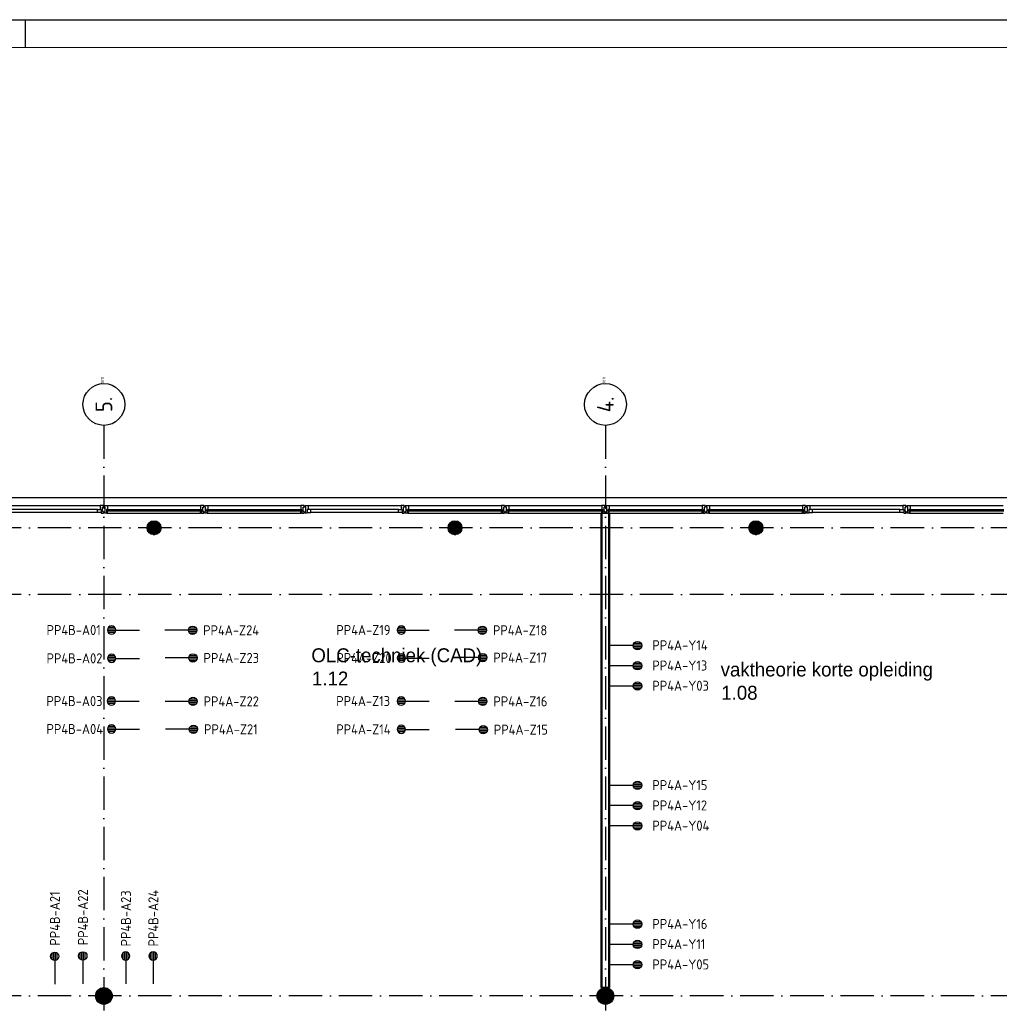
# Model space of a CAD drawing. Header units: millimetres. Extents: x 84333 to 240712, y -2244 to 84291.
# Tile 71 of 74: x 204107 to 221685, y 66626 to 84291. Entities that reach past the tile are written whole.
import ezdxf
from ezdxf.enums import TextEntityAlignment as Align

# ---------------------------------------------------------------- set-up
doc = ezdxf.new("R2010")
doc.units = ezdxf.units.MM
doc.header["$LTSCALE"] = 100
doc.linetypes.add('DASHDOT', pattern=[9, 6, -1.5, 0, -1.5])
doc.layers.get('0').update_dxf_attribs({"linetype": 'CONTINUOUS'})
for name, color, linetype in [('AFDELING', 4, 'CONTINUOUS'), ('AL$7----_STRAMIEN', 1, 'DASHDOT'), ('AL21----_BUITENWAND', 4, 'CONTINUOUS'), ('AL22----_BINNENWAND', 7, 'CONTINUOUS'), ('AL28----_KONSTRUKTIE', 3, 'CONTINUOUS'), ('AL31----_BUITENKOZ', 7, 'CONTINUOUS'), ('ALN-----_BLOCKNAAM', 2, 'CONTINUOUS'), ('ALXAA---_GEWBETON', 12, 'CONTINUOUS'), ('ALXOU---_GLAS', 7, 'CONTINUOUS'), ('BOUW', 8, 'CONTINUOUS'), ('EB6441--_ATTRIB', 2, 'CONTINUOUS'), ('EL6441--_DATACOM', 3, 'CONTINUOUS'), ('LIJN025', 10, 'CONTINUOUS'), ('LIJN050', 90, 'CONTINUOUS'), ('TEKST25', 10, 'CONTINUOUS'), ('TEKST35', 50, 'CONTINUOUS'), ('TEKST50', 90, 'CONTINUOUS')]:
    doc.layers.add(name, color=color, linetype=linetype)
doc.styles.add('1_8', font='ISO', dxfattribs={"height": 1.8})
doc.styles.add('BURO-025', font='BUROFONT.shx', dxfattribs={"height": 250})
doc.styles.add('ISO', font='ISO.SHX')
doc.styles.add('ROMAND', font='romand')
doc.styles.get("Standard").update_dxf_attribs({"font": 'iso.shx'})
doc.styles.add('TECHNIC', font='technic_.ttf')

# ---------------------------------------------------------------- blocks, each defined once
blk = doc.blocks.new('A0-GE')
at = {"layer": 'LIJN025'}
blk.add_line((1135, 836), (1135, 841), dxfattribs=at)
blk.add_lwpolyline([(1500, 841), (1500, 0), (0, 0), (0, 841)], close=True, dxfattribs=at)
at = {"layer": 'LIJN050', "const_width": 0.2}
blk.add_lwpolyline([(1495, 836), (25, 836), (25, 5), (1495, 5)], close=True, dxfattribs=at)
at = {"layer": 'TEKST25', "style": 'ROMAND', "width": 2.899115}
blk.add_attdef('STATUS', text='', height=2.5, dxfattribs=at).set_placement((1454, 71.5), (1493, 71.5), align=Align.FIT)
at = {"layer": 'TEKST25', "style": 'ISO'}
for tag, p in [('E', (1455.25, 66)), ('NAAM-E', (1466.75, 66)), ('DATUM-E', (1485, 66)), ('D', (1455.25, 61)), ('NAAM-D', (1466.75, 61)), ('DATUM-D', (1485, 61)), ('C', (1455.25, 56)), ('NAAM-C', (1466.75, 56)), ('DATUM-C', (1485, 56)), ('B', (1455.25, 51)), ('NAAM-B', (1466.75, 51)), ('DATUM-B', (1485, 51)), ('A', (1455.25, 46)), ('NAAM-A', (1466.75, 46)), ('DATUM-A', (1485, 46))]:
    blk.add_attdef(tag, text='', height=2.5, dxfattribs=at).set_placement(p, align=Align.CENTER)
for tag, p in [('DATUM', (1332.75, 36.25)), ('SCHAAL', (1368, 36.25)), ('GETEKEND', (1398.25, 36.25)), ('GECONTOL.', (1433, 36.25)), ('FORMAAT', (1463.25, 28.25))]:
    blk.add_attdef(tag, p, '', height=2.5, dxfattribs=at)
at = {"layer": 'TEKST35', "style": 'ISO'}
for tag, p in [('PROJECT', (1334.5, 72.5)), ('PLAATS', (1334.5, 63.5)), ('INSTALLATIE-REGEL1', (1334.5, 52.5)), ('INSTALLATIE-REGEL2', (1334.5, 43.5))]:
    blk.add_attdef(tag, p, '', height=4, dxfattribs=at)
blk.add_attdef('PROJ.NR.', text='', height=4, dxfattribs=at).set_placement((1481, 23), align=Align.CENTER)
at = {"layer": 'TEKST50', "style": 'ISO'}
blk.add_attdef('FILE-NAAM', text='', height=5, dxfattribs=at).set_placement((1473.5, 7.5), align=Align.CENTER)
blk = doc.blocks.new('ES4X2')
for p, q in [((-0.45, 1.4), (-0.45, 2.6)), ((-0.15, 1.27), (-0.15, 2.73)), ((0.15, 1.27), (0.15, 2.73)), ((0.45, 1.4), (0.45, 2.6)), ((0, 1.25), (0, -3))]:
    blk.add_line(p, q)
blk.add_circle((0, 2), 0.75)
at = {"style": '1_8', "flags": 8}
for tag, p in [('NUMMER', (1.25, 3.5)), ('CODE', (-1.25, 3.5))]:
    blk.add_attdef(tag, text='', height=1.8, rotation=90, dxfattribs=at).set_placement(p, align=Align.MIDDLE_LEFT)
blk.add_attdef('M_CODE', text='', height=1.8, dxfattribs=at).set_placement((0, 0), align=Align.MIDDLE_CENTER)
blk = doc.blocks.new('1011')
at = {"layer": 'AL$7----_STRAMIEN', "color": 7, "linetype": 'Continuous'}
blk.add_circle((-750, 0), 750, dxfattribs=at)
at = {"layer": 'AL$7----_STRAMIEN', "color": 3, "linetype": 'Continuous'}
blk.add_attdef('STR-NAAM', text='', height=600, rotation=360, dxfattribs=at).set_placement((-750, 0), align=Align.MIDDLE)
at = {"layer": 'ALN-----_BLOCKNAAM', "linetype": 'Continuous'}
blk.add_text('1011', height=100, dxfattribs=at).set_placement((0, 0))
blk = doc.blocks.new('A$C13e6995e')
at = {"layer": 'AL$7----_STRAMIEN', "color": 1}
for points in [[(121285, 79257), (121285, 42766)], [(130285, 79257), (130285, 63243)], [(152204, 77420), (110274, 77420)], [(152204, 76220), (110274, 76220)], [(152204, 69020), (110185, 69020)]]:
    blk.add_lwpolyline(points, dxfattribs=at)
at = {"layer": 'AL21----_BUITENWAND', "color": 8}
blk.add_line((113545, 77960), (147025, 77960), dxfattribs=at)
at = {"layer": 'AL22----_BINNENWAND', "color": 8}
for p, q in [((130210, 69170), (130210, 77680)), ((130210, 77680), (130360, 77680)), ((130360, 77680), (130360, 69170)), ((130360, 69170), (130210, 69170))]:
    blk.add_line(p, q, dxfattribs=at)
at = {"layer": 'AL22----_BINNENWAND', "color": 8, "linetype": 'Continuous'}
for p, q in [((130225, 69170), (130225, 77680)), ((130345, 69170), (130345, 77680))]:
    blk.add_line(p, q, dxfattribs=at)
at = {"layer": 'AL28----_KONSTRUKTIE', "color": 8}
for centre, radius in [((122185, 77420), 125), ((127585, 77420), 125), ((132985, 77420), 125), ((121285, 69020), 150), ((130285, 69020), 150)]:
    blk.add_circle(centre, radius, dxfattribs=at)
at = {"layer": 'AL31----_BUITENKOZ', "color": 8}
for p, q in [((119550, 77819), (121220, 77819)), ((121170, 77747), (119600, 77747)), ((121350, 77819), (123020, 77819)), ((123150, 77819), (124820, 77819)), ((124950, 77819), (126620, 77819)), ((126570, 77747), (125000, 77747)), ((126750, 77819), (128420, 77819)), ((128550, 77819), (130220, 77819)), ((130350, 77819), (132020, 77819)), ((132150, 77819), (133820, 77819)), ((133950, 77819), (135620, 77819)), ((135570, 77747), (134000, 77747)), ((135750, 77819), (137420, 77819)), ((121170, 77693), (119600, 77693)), ((121350, 77680), (123020, 77680)), ((123150, 77680), (124820, 77680)), ((126570, 77693), (125000, 77693)), ((126750, 77680), (128420, 77680)), ((128550, 77680), (130220, 77680)), ((130350, 77680), (132020, 77680)), ((132150, 77680), (133820, 77680)), ((135570, 77693), (134000, 77693)), ((135750, 77680), (137420, 77680))]:
    blk.add_line(p, q, dxfattribs=at)
at = {"layer": 'AL31----_BUITENKOZ', "color": 8, "linetype": 'Continuous'}
for p, q in [((121170, 77693), (121170, 77747)), ((121170, 77747), (121237, 77747)), ((121257, 77819), (121220, 77819)), ((121220, 77819), (121220, 77812)), ((121220, 77812), (121220, 77808)), ((121220, 77808), (121220, 77800)), ((121220, 77800), (121220, 77747)), ((121220, 77747), (121237, 77747)), ((121237, 77747), (121237, 77680)), ((121237, 77747), (121237, 77693)), ((121276, 77819), (121257, 77819)), ((121262, 77710), (121262, 77790)), ((121262, 77790), (121276, 77790)), ((121276, 77813), (121276, 77819)), ((121276, 77799), (121276, 77813)), ((121276, 77790), (121276, 77799)), ((121276, 77799), (121276, 77799)), ((121294, 77813), (121294, 77819)), ((121294, 77819), (121313, 77819)), ((121294, 77800), (121294, 77813)), ((121294, 77790), (121294, 77800)), ((121294, 77800), (121294, 77800)), ((121308, 77790), (121294, 77790)), ((121308, 77710), (121308, 77790)), ((121313, 77819), (121350, 77819)), ((121350, 77747), (121333, 77747)), ((121333, 77747), (121333, 77680)), ((121350, 77819), (121350, 77812)), ((121350, 77812), (121350, 77808)), ((121350, 77808), (121350, 77800)), ((121350, 77800), (121350, 77747)), ((123057, 77819), (123020, 77819)), ((123020, 77819), (123020, 77812)), ((123020, 77812), (123020, 77808)), ((123020, 77808), (123020, 77800)), ((123020, 77800), (123020, 77747)), ((123020, 77747), (123037, 77747)), ((123037, 77747), (123037, 77680)), ((123076, 77819), (123057, 77819)), ((123062, 77710), (123062, 77790)), ((123062, 77790), (123076, 77790)), ((123076, 77813), (123076, 77819)), ((123076, 77799), (123076, 77813)), ((123076, 77790), (123076, 77799)), ((123076, 77799), (123076, 77799)), ((123094, 77813), (123094, 77819)), ((123094, 77819), (123113, 77819)), ((123094, 77800), (123094, 77813)), ((123094, 77790), (123094, 77800)), ((123094, 77800), (123094, 77800)), ((123108, 77790), (123094, 77790)), ((123108, 77710), (123108, 77790)), ((123113, 77819), (123150, 77819)), ((123150, 77747), (123133, 77747)), ((123133, 77747), (123133, 77680)), ((123150, 77819), (123150, 77812)), ((123150, 77812), (123150, 77808)), ((123150, 77808), (123150, 77800)), ((123150, 77800), (123150, 77747)), ((124857, 77819), (124820, 77819)), ((124820, 77819), (124820, 77812)), ((124820, 77812), (124820, 77808)), ((124820, 77808), (124820, 77800)), ((124820, 77800), (124820, 77747)), ((124820, 77747), (124837, 77747)), ((124837, 77747), (124837, 77680)), ((124876, 77819), (124857, 77819)), ((124862, 77710), (124862, 77790)), ((124862, 77790), (124876, 77790)), ((124876, 77813), (124876, 77819)), ((124876, 77799), (124876, 77813)), ((124876, 77790), (124876, 77799)), ((124876, 77799), (124876, 77799)), ((124894, 77813), (124894, 77819)), ((124894, 77819), (124913, 77819)), ((124894, 77800), (124894, 77813)), ((124894, 77790), (124894, 77800)), ((124894, 77800), (124894, 77800)), ((124908, 77790), (124894, 77790)), ((124908, 77710), (124908, 77790)), ((124913, 77819), (124950, 77819)), ((124950, 77747), (124933, 77747)), ((124933, 77747), (124933, 77680)), ((124933, 77747), (124933, 77693)), ((125000, 77747), (124933, 77747)), ((124950, 77819), (124950, 77812)), ((124950, 77812), (124950, 77808)), ((124950, 77808), (124950, 77800)), ((124950, 77800), (124950, 77747)), ((125000, 77693), (125000, 77747)), ((126570, 77693), (126570, 77747)), ((126570, 77747), (126637, 77747)), ((126657, 77819), (126620, 77819)), ((126620, 77819), (126620, 77812)), ((126620, 77812), (126620, 77808)), ((126620, 77808), (126620, 77800)), ((126620, 77800), (126620, 77747)), ((126620, 77747), (126637, 77747)), ((126637, 77747), (126637, 77680)), ((126637, 77747), (126637, 77693)), ((126676, 77819), (126657, 77819)), ((126662, 77710), (126662, 77790)), ((126662, 77790), (126676, 77790)), ((126676, 77813), (126676, 77819)), ((126676, 77799), (126676, 77813)), ((126676, 77790), (126676, 77799)), ((126676, 77799), (126676, 77799)), ((126694, 77813), (126694, 77819)), ((126694, 77819), (126713, 77819)), ((126694, 77800), (126694, 77813)), ((126694, 77790), (126694, 77800)), ((126694, 77800), (126694, 77800)), ((126708, 77790), (126694, 77790)), ((126708, 77710), (126708, 77790)), ((126713, 77819), (126750, 77819)), ((126750, 77747), (126733, 77747)), ((126733, 77747), (126733, 77680)), ((126750, 77819), (126750, 77812)), ((126750, 77812), (126750, 77808)), ((126750, 77808), (126750, 77800)), ((126750, 77800), (126750, 77747)), ((128457, 77819), (128420, 77819)), ((128420, 77819), (128420, 77812)), ((128420, 77812), (128420, 77808)), ((128420, 77808), (128420, 77800)), ((128420, 77800), (128420, 77747)), ((128420, 77747), (128437, 77747)), ((128437, 77747), (128437, 77680)), ((128476, 77819), (128457, 77819)), ((128462, 77710), (128462, 77790)), ((128462, 77790), (128476, 77790)), ((128476, 77813), (128476, 77819)), ((128476, 77799), (128476, 77813)), ((128476, 77790), (128476, 77799)), ((128476, 77799), (128476, 77799)), ((128494, 77813), (128494, 77819)), ((128494, 77819), (128513, 77819)), ((128494, 77800), (128494, 77813)), ((128494, 77790), (128494, 77800)), ((128494, 77800), (128494, 77800)), ((128508, 77790), (128494, 77790)), ((128508, 77710), (128508, 77790)), ((128513, 77819), (128550, 77819)), ((128550, 77747), (128533, 77747)), ((128533, 77747), (128533, 77680)), ((128550, 77819), (128550, 77812)), ((128550, 77812), (128550, 77808)), ((128550, 77808), (128550, 77800)), ((128550, 77800), (128550, 77747)), ((130257, 77819), (130220, 77819)), ((130220, 77819), (130220, 77812)), ((130220, 77812), (130220, 77808)), ((130220, 77808), (130220, 77800)), ((130220, 77800), (130220, 77747)), ((130220, 77747), (130237, 77747)), ((130237, 77747), (130237, 77680)), ((130276, 77819), (130257, 77819)), ((130262, 77710), (130262, 77790)), ((130262, 77790), (130276, 77790)), ((130276, 77813), (130276, 77819)), ((130276, 77799), (130276, 77813)), ((130276, 77790), (130276, 77799)), ((130276, 77799), (130276, 77799)), ((130294, 77813), (130294, 77819)), ((130294, 77819), (130313, 77819)), ((130294, 77800), (130294, 77813)), ((130294, 77790), (130294, 77800)), ((130294, 77800), (130294, 77800)), ((130308, 77790), (130294, 77790)), ((130308, 77710), (130308, 77790)), ((130313, 77819), (130350, 77819)), ((130350, 77747), (130333, 77747)), ((130333, 77747), (130333, 77680)), ((130350, 77819), (130350, 77812)), ((130350, 77812), (130350, 77808)), ((130350, 77808), (130350, 77800)), ((130350, 77800), (130350, 77747)), ((132057, 77819), (132020, 77819)), ((132020, 77819), (132020, 77812)), ((132020, 77812), (132020, 77808)), ((132020, 77808), (132020, 77800)), ((132020, 77800), (132020, 77747)), ((132020, 77747), (132037, 77747)), ((132037, 77747), (132037, 77680)), ((132076, 77819), (132057, 77819)), ((132062, 77710), (132062, 77790)), ((132062, 77790), (132076, 77790)), ((132076, 77813), (132076, 77819)), ((132076, 77799), (132076, 77813)), ((132076, 77790), (132076, 77799)), ((132076, 77799), (132076, 77799)), ((132094, 77813), (132094, 77819)), ((132094, 77819), (132113, 77819)), ((132094, 77800), (132094, 77813)), ((132094, 77790), (132094, 77800)), ((132094, 77800), (132094, 77800)), ((132108, 77790), (132094, 77790)), ((132108, 77710), (132108, 77790)), ((132113, 77819), (132150, 77819)), ((132150, 77747), (132133, 77747)), ((132133, 77747), (132133, 77680)), ((132150, 77819), (132150, 77812)), ((132150, 77812), (132150, 77808)), ((132150, 77808), (132150, 77800)), ((132150, 77800), (132150, 77747)), ((133857, 77819), (133820, 77819)), ((133820, 77819), (133820, 77812)), ((133820, 77812), (133820, 77808)), ((133820, 77808), (133820, 77800)), ((133820, 77800), (133820, 77747)), ((133820, 77747), (133837, 77747)), ((133837, 77747), (133837, 77680)), ((133876, 77819), (133857, 77819)), ((133862, 77710), (133862, 77790)), ((133862, 77790), (133876, 77790)), ((133876, 77813), (133876, 77819)), ((133876, 77799), (133876, 77813)), ((133876, 77790), (133876, 77799)), ((133876, 77799), (133876, 77799)), ((133894, 77813), (133894, 77819)), ((133894, 77819), (133913, 77819)), ((133894, 77800), (133894, 77813)), ((133894, 77790), (133894, 77800)), ((133894, 77800), (133894, 77800)), ((133908, 77790), (133894, 77790)), ((133908, 77710), (133908, 77790)), ((133913, 77819), (133950, 77819)), ((133950, 77747), (133933, 77747)), ((133933, 77747), (133933, 77680)), ((133933, 77747), (133933, 77693)), ((134000, 77747), (133933, 77747)), ((133950, 77819), (133950, 77812)), ((133950, 77812), (133950, 77808)), ((133950, 77808), (133950, 77800)), ((133950, 77800), (133950, 77747)), ((134000, 77693), (134000, 77747)), ((135570, 77693), (135570, 77747)), ((135570, 77747), (135637, 77747)), ((135657, 77819), (135620, 77819)), ((135620, 77819), (135620, 77812)), ((135620, 77812), (135620, 77808)), ((135620, 77808), (135620, 77800)), ((135620, 77800), (135620, 77747)), ((135620, 77747), (135637, 77747)), ((135637, 77747), (135637, 77680)), ((135637, 77747), (135637, 77693)), ((135676, 77819), (135657, 77819)), ((135662, 77710), (135662, 77790)), ((135662, 77790), (135676, 77790)), ((135676, 77813), (135676, 77819)), ((135676, 77799), (135676, 77813)), ((135676, 77790), (135676, 77799)), ((135676, 77799), (135676, 77799)), ((135694, 77813), (135694, 77819)), ((135694, 77819), (135713, 77819)), ((135694, 77800), (135694, 77813)), ((135694, 77790), (135694, 77800)), ((135694, 77800), (135694, 77800)), ((135708, 77790), (135694, 77790)), ((135708, 77710), (135708, 77790)), ((135713, 77819), (135750, 77819)), ((135750, 77747), (135733, 77747)), ((135733, 77747), (135733, 77680)), ((135750, 77819), (135750, 77812)), ((135750, 77812), (135750, 77808)), ((135750, 77808), (135750, 77800)), ((135750, 77800), (135750, 77747)), ((121237, 77693), (121170, 77693)), ((121237, 77680), (121276, 77680)), ((121276, 77710), (121262, 77710)), ((121276, 77700), (121276, 77710)), ((121276, 77686), (121276, 77700)), ((121276, 77700), (121276, 77700)), ((121276, 77680), (121276, 77686)), ((121294, 77700), (121294, 77710)), ((121294, 77710), (121308, 77710)), ((121294, 77686), (121294, 77700)), ((121294, 77700), (121294, 77700)), ((121294, 77680), (121294, 77686)), ((121333, 77680), (121294, 77680)), ((121333, 77717), (121333, 77685)), ((121350, 77717), (121333, 77717)), ((121333, 77685), (121338, 77685)), ((121338, 77685), (121338, 77680)), ((121338, 77680), (121350, 77680)), ((121350, 77680), (121350, 77717)), ((123020, 77680), (123020, 77717)), ((123020, 77717), (123037, 77717)), ((123032, 77680), (123020, 77680)), ((123037, 77685), (123032, 77685)), ((123032, 77685), (123032, 77680)), ((123037, 77717), (123037, 77685)), ((123037, 77680), (123076, 77680)), ((123076, 77710), (123062, 77710)), ((123076, 77700), (123076, 77710)), ((123076, 77686), (123076, 77700)), ((123076, 77700), (123076, 77700)), ((123076, 77680), (123076, 77686)), ((123094, 77700), (123094, 77710)), ((123094, 77710), (123108, 77710)), ((123094, 77686), (123094, 77700)), ((123094, 77700), (123094, 77700)), ((123094, 77680), (123094, 77686)), ((123133, 77680), (123094, 77680)), ((123133, 77717), (123133, 77685)), ((123150, 77717), (123133, 77717)), ((123133, 77685), (123138, 77685)), ((123138, 77685), (123138, 77680)), ((123138, 77680), (123150, 77680)), ((123150, 77680), (123150, 77717)), ((124820, 77680), (124820, 77717)), ((124820, 77717), (124837, 77717)), ((124832, 77680), (124820, 77680)), ((124837, 77685), (124832, 77685)), ((124832, 77685), (124832, 77680)), ((124837, 77717), (124837, 77685)), ((124837, 77680), (124876, 77680)), ((124876, 77710), (124862, 77710)), ((124876, 77700), (124876, 77710)), ((124876, 77686), (124876, 77700)), ((124876, 77700), (124876, 77700)), ((124876, 77680), (124876, 77686)), ((124894, 77700), (124894, 77710)), ((124894, 77710), (124908, 77710)), ((124894, 77686), (124894, 77700)), ((124894, 77700), (124894, 77700)), ((124894, 77680), (124894, 77686)), ((124933, 77680), (124894, 77680)), ((124933, 77693), (125000, 77693)), ((126637, 77693), (126570, 77693)), ((126637, 77680), (126676, 77680)), ((126676, 77710), (126662, 77710)), ((126676, 77700), (126676, 77710)), ((126676, 77686), (126676, 77700)), ((126676, 77700), (126676, 77700)), ((126676, 77680), (126676, 77686)), ((126694, 77700), (126694, 77710)), ((126694, 77710), (126708, 77710)), ((126694, 77686), (126694, 77700)), ((126694, 77700), (126694, 77700)), ((126694, 77680), (126694, 77686)), ((126733, 77680), (126694, 77680)), ((126733, 77717), (126733, 77685)), ((126750, 77717), (126733, 77717)), ((126733, 77685), (126738, 77685)), ((126738, 77685), (126738, 77680)), ((126738, 77680), (126750, 77680)), ((126750, 77680), (126750, 77717)), ((128420, 77680), (128420, 77717)), ((128420, 77717), (128437, 77717)), ((128432, 77680), (128420, 77680)), ((128437, 77685), (128432, 77685)), ((128432, 77685), (128432, 77680)), ((128437, 77717), (128437, 77685)), ((128437, 77680), (128476, 77680)), ((128476, 77710), (128462, 77710)), ((128476, 77700), (128476, 77710)), ((128476, 77686), (128476, 77700)), ((128476, 77700), (128476, 77700)), ((128476, 77680), (128476, 77686)), ((128494, 77700), (128494, 77710)), ((128494, 77710), (128508, 77710)), ((128494, 77686), (128494, 77700)), ((128494, 77700), (128494, 77700)), ((128494, 77680), (128494, 77686)), ((128533, 77680), (128494, 77680)), ((128533, 77717), (128533, 77685)), ((128550, 77717), (128533, 77717)), ((128533, 77685), (128538, 77685)), ((128538, 77685), (128538, 77680)), ((128538, 77680), (128550, 77680)), ((128550, 77680), (128550, 77717)), ((130220, 77680), (130220, 77717)), ((130220, 77717), (130237, 77717)), ((130232, 77680), (130220, 77680)), ((130237, 77685), (130232, 77685)), ((130232, 77685), (130232, 77680)), ((130237, 77717), (130237, 77685)), ((130237, 77680), (130276, 77680)), ((130276, 77710), (130262, 77710)), ((130276, 77700), (130276, 77710)), ((130276, 77686), (130276, 77700)), ((130276, 77700), (130276, 77700)), ((130276, 77680), (130276, 77686)), ((130294, 77700), (130294, 77710)), ((130294, 77710), (130308, 77710)), ((130294, 77686), (130294, 77700)), ((130294, 77700), (130294, 77700)), ((130294, 77680), (130294, 77686)), ((130333, 77680), (130294, 77680)), ((130333, 77717), (130333, 77685)), ((130350, 77717), (130333, 77717)), ((130333, 77685), (130338, 77685)), ((130338, 77685), (130338, 77680)), ((130338, 77680), (130350, 77680)), ((130350, 77680), (130350, 77717)), ((132020, 77680), (132020, 77717)), ((132020, 77717), (132037, 77717)), ((132032, 77680), (132020, 77680)), ((132037, 77685), (132032, 77685)), ((132032, 77685), (132032, 77680)), ((132037, 77717), (132037, 77685)), ((132037, 77680), (132076, 77680)), ((132076, 77710), (132062, 77710)), ((132076, 77700), (132076, 77710)), ((132076, 77686), (132076, 77700)), ((132076, 77700), (132076, 77700)), ((132076, 77680), (132076, 77686)), ((132094, 77700), (132094, 77710)), ((132094, 77710), (132108, 77710)), ((132094, 77686), (132094, 77700)), ((132094, 77700), (132094, 77700)), ((132094, 77680), (132094, 77686)), ((132133, 77680), (132094, 77680)), ((132133, 77717), (132133, 77685)), ((132150, 77717), (132133, 77717)), ((132133, 77685), (132138, 77685)), ((132138, 77685), (132138, 77680)), ((132138, 77680), (132150, 77680)), ((132150, 77680), (132150, 77717)), ((133820, 77680), (133820, 77717)), ((133820, 77717), (133837, 77717)), ((133832, 77680), (133820, 77680)), ((133837, 77685), (133832, 77685)), ((133832, 77685), (133832, 77680)), ((133837, 77717), (133837, 77685)), ((133837, 77680), (133876, 77680)), ((133876, 77710), (133862, 77710)), ((133876, 77700), (133876, 77710)), ((133876, 77686), (133876, 77700)), ((133876, 77700), (133876, 77700)), ((133876, 77680), (133876, 77686)), ((133894, 77700), (133894, 77710)), ((133894, 77710), (133908, 77710)), ((133894, 77686), (133894, 77700)), ((133894, 77700), (133894, 77700)), ((133894, 77680), (133894, 77686)), ((133933, 77680), (133894, 77680)), ((133933, 77693), (134000, 77693)), ((135637, 77693), (135570, 77693)), ((135637, 77680), (135676, 77680)), ((135676, 77710), (135662, 77710)), ((135676, 77700), (135676, 77710)), ((135676, 77686), (135676, 77700)), ((135676, 77700), (135676, 77700)), ((135676, 77680), (135676, 77686)), ((135694, 77700), (135694, 77710)), ((135694, 77710), (135708, 77710)), ((135694, 77686), (135694, 77700)), ((135694, 77700), (135694, 77700)), ((135694, 77680), (135694, 77686)), ((135733, 77680), (135694, 77680)), ((135733, 77717), (135733, 77685)), ((135750, 77717), (135733, 77717)), ((135733, 77685), (135738, 77685)), ((135738, 77685), (135738, 77680)), ((135738, 77680), (135750, 77680)), ((135750, 77680), (135750, 77717))]:
    blk.add_line(p, q, dxfattribs=at)
at = {"layer": 'ALXAA---_GEWBETON', "color": 8}
for p, q in [((122060, 77416), (122310, 77416)), ((122061, 77436), (122309, 77436)), ((122062, 77396), (122308, 77396)), ((122065, 77456), (122305, 77456)), ((122068, 77376), (122302, 77376)), ((122073, 77476), (122297, 77476)), ((122085, 77496), (122284, 77496)), ((122105, 77516), (122265, 77516)), ((122138, 77536), (122232, 77536)), ((127460, 77416), (127710, 77416)), ((127461, 77436), (127709, 77436)), ((127462, 77396), (127708, 77396)), ((127465, 77456), (127705, 77456)), ((127468, 77376), (127702, 77376)), ((127473, 77476), (127697, 77476)), ((127485, 77496), (127684, 77496)), ((127505, 77516), (127665, 77516)), ((127538, 77536), (127632, 77536)), ((132860, 77416), (133110, 77416)), ((132861, 77436), (133109, 77436)), ((132862, 77396), (133108, 77396)), ((132865, 77456), (133105, 77456)), ((132868, 77376), (133102, 77376)), ((132873, 77476), (133097, 77476)), ((132885, 77496), (133084, 77496)), ((132905, 77516), (133065, 77516)), ((132938, 77536), (133032, 77536)), ((122078, 77356), (122292, 77356)), ((122093, 77336), (122277, 77336)), ((122116, 77316), (122254, 77316)), ((122172, 77296), (122198, 77296)), ((127478, 77356), (127692, 77356)), ((127493, 77336), (127677, 77336)), ((127516, 77316), (127654, 77316)), ((127572, 77296), (127598, 77296)), ((132878, 77356), (133092, 77356)), ((132893, 77336), (133077, 77336)), ((132916, 77316), (133054, 77316)), ((132972, 77296), (132998, 77296)), ((121145, 68966), (121145, 69074)), ((121165, 68930), (121165, 69110)), ((121185, 68908), (121185, 69132)), ((121205, 68893), (121205, 69147)), ((121225, 68883), (121225, 69158)), ((121245, 68875), (121245, 69165)), ((121265, 68871), (121265, 69169)), ((121285, 68870), (121285, 69170)), ((121305, 68871), (121305, 69169)), ((121325, 68875), (121325, 69165)), ((121345, 68883), (121345, 69158)), ((121365, 68893), (121365, 69147)), ((121385, 68908), (121385, 69132)), ((121405, 68930), (121405, 69110)), ((121425, 68966), (121425, 69074)), ((130145, 68966), (130145, 69074)), ((130165, 68930), (130165, 69110)), ((130185, 68908), (130185, 69132)), ((130205, 68893), (130205, 69147)), ((130225, 68883), (130225, 69158)), ((130245, 68875), (130245, 69165)), ((130265, 68871), (130265, 69169)), ((130285, 68870), (130285, 69170)), ((130305, 68871), (130305, 69169)), ((130325, 68875), (130325, 69165)), ((130345, 68883), (130345, 69158)), ((130365, 68893), (130365, 69147)), ((130385, 68908), (130385, 69132)), ((130405, 68930), (130405, 69110)), ((130425, 68966), (130425, 69074))]:
    blk.add_line(p, q, dxfattribs=at)
at = {"layer": 'ALXOU---_GLAS', "color": 8}
for p, q in [((121335, 77719), (121335, 77745)), ((121335, 77745), (123035, 77745)), ((123035, 77745), (123035, 77719)), ((123135, 77719), (123135, 77745)), ((123135, 77745), (124835, 77745)), ((124835, 77745), (124835, 77719)), ((126735, 77719), (126735, 77745)), ((126735, 77745), (128435, 77745)), ((128435, 77745), (128435, 77719)), ((128535, 77719), (128535, 77745)), ((128535, 77745), (130235, 77745)), ((130235, 77745), (130235, 77719)), ((130335, 77719), (130335, 77745)), ((130335, 77745), (132035, 77745)), ((132035, 77745), (132035, 77719)), ((132135, 77719), (132135, 77745)), ((132135, 77745), (133835, 77745)), ((133835, 77745), (133835, 77719)), ((135735, 77719), (135735, 77745)), ((135735, 77745), (137435, 77745)), ((123035, 77719), (121335, 77719)), ((124835, 77719), (123135, 77719)), ((128435, 77719), (126735, 77719)), ((130235, 77719), (128535, 77719)), ((132035, 77719), (130335, 77719)), ((133835, 77719), (132135, 77719)), ((137435, 77719), (135735, 77719))]:
    blk.add_line(p, q, dxfattribs=at)
at = {"layer": 'AL$7----_STRAMIEN', "xscale": 0.5, "yscale": 0.5, "zscale": 0.5, "rotation": 90.00000000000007}
for p, values in [((121285, 80007), {'STR-NAAM': '5.'}), ((130285, 80007), {'STR-NAAM': '4.'})]:
    blk.add_blockref('1011', p, dxfattribs=at).add_auto_attribs(values)
at = {"layer": 'AFDELING', "color": 8, "style": 'TECHNIC'}
for p in [(92219, 54468), (58038, 41625), (88108, 41444)]:
    blk.add_attdef('VIDE', text='', height=500, dxfattribs=at).set_placement(p, align=Align.CENTER)
blk.add_attdef('VIDE', text='', height=500, rotation=90, dxfattribs=at).set_placement((75129, 25766), align=Align.CENTER)
at = {"layer": 'BOUW', "style": 'BURO-025'}
for s, p in [('OLC-techniek (CAD)', (125008, 75007)), ('vaktheorie korte opleiding', (132352, 74752)), ('1.12', (125020, 74590)), ('1.08', (132364, 74335))]:
    blk.add_text(s, height=250, dxfattribs=at).set_placement(p)

msp = doc.modelspace()

# ---------------------------------------------------------------- block references
at = {"xscale": 100, "yscale": 100, "zscale": 100}
msp.add_blockref('A0-GE', (90712, 191), dxfattribs=at)
at = {"layer": 'EL6441--_DATACOM'}
msp.add_blockref('A$C13e6995e', (84333, -2244), dxfattribs=at)
ref = msp.add_blockref('ES4X2', (205956, 73340), dxfattribs=dict(at, xscale=-100, yscale=100, zscale=100, rotation=90.00020738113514))
ref.add_attrib('CODE', 'PP4B-A01', dxfattribs={"layer": 'EB6441--_ATTRIB', "color": 1, "height": 180, "rotation": 0.0002, "style": '1_8', "flags": 8}).set_placement((204589, 73340), align=Align.MIDDLE_LEFT)
ref = msp.add_blockref('ES4X2', (207009, 73337), dxfattribs=dict(at, xscale=100, yscale=100, zscale=100, rotation=270.0002073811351))
ref.add_attrib('CODE', 'PP4A-Z24', dxfattribs={"layer": 'EB6441--_ATTRIB', "color": 1, "height": 180, "rotation": 0.0002, "style": '1_8', "flags": 8}).set_placement((207399, 73337), align=Align.MIDDLE_LEFT)
ref = msp.add_blockref('ES4X2', (211156, 73340), dxfattribs=dict(at, xscale=-100, yscale=100, zscale=100, rotation=90.00020738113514))
ref.add_attrib('CODE', 'PP4A-Z19', dxfattribs={"layer": 'EB6441--_ATTRIB', "color": 1, "height": 180, "rotation": 0.0002, "style": '1_8', "flags": 8}).set_placement((209789, 73340), align=Align.MIDDLE_LEFT)
ref = msp.add_blockref('ES4X2', (212209, 73337), dxfattribs=dict(at, xscale=100, yscale=100, zscale=100, rotation=270.0002073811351))
ref.add_attrib('CODE', 'PP4A-Z18', dxfattribs={"layer": 'EB6441--_ATTRIB', "color": 1, "height": 180, "rotation": 0.0002, "style": '1_8', "flags": 8}).set_placement((212599, 73337), align=Align.MIDDLE_LEFT)
ref = msp.add_blockref('ES4X2', (214993, 73063), dxfattribs=dict(at, xscale=100, yscale=100, zscale=100, rotation=270))
ref.add_attrib('CODE', 'PP4A-Y14', dxfattribs={"layer": 'EB6441--_ATTRIB', "color": 1, "height": 180, "rotation": 0.0002, "style": '1_8', "flags": 8}).set_placement((215460, 73068), align=Align.MIDDLE_LEFT)
ref = msp.add_blockref('ES4X2', (205957, 72833), dxfattribs=dict(at, xscale=-100, yscale=100, zscale=100, rotation=90.00020738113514))
ref.add_attrib('CODE', 'PP4B-A02', dxfattribs={"layer": 'EB6441--_ATTRIB', "color": 1, "height": 180, "rotation": 0.0002, "style": '1_8', "flags": 8}).set_placement((204589, 72833), align=Align.MIDDLE_LEFT)
ref = msp.add_blockref('ES4X2', (207016, 72840), dxfattribs=dict(at, xscale=100, yscale=100, zscale=100, rotation=270.0002073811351))
ref.add_attrib('CODE', 'PP4A-Z23', dxfattribs={"layer": 'EB6441--_ATTRIB', "color": 1, "height": 180, "rotation": 0.0002, "style": '1_8', "flags": 8}).set_placement((207406, 72840), align=Align.MIDDLE_LEFT)
ref = msp.add_blockref('ES4X2', (211157, 72839), dxfattribs=dict(at, xscale=-100, yscale=100, zscale=100, rotation=90.00020738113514))
ref.add_attrib('CODE', 'PP4A-Z20', dxfattribs={"layer": 'EB6441--_ATTRIB', "color": 1, "height": 180, "rotation": 0.0002, "style": '1_8', "flags": 8}).set_placement((209789, 72839), align=Align.MIDDLE_LEFT)
ref = msp.add_blockref('ES4X2', (212216, 72846), dxfattribs=dict(at, xscale=100, yscale=100, zscale=100, rotation=270.0002073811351))
ref.add_attrib('CODE', 'PP4A-Z17', dxfattribs={"layer": 'EB6441--_ATTRIB', "color": 1, "height": 180, "rotation": 0.0002, "style": '1_8', "flags": 8}).set_placement((212606, 72846), align=Align.MIDDLE_LEFT)
ref = msp.add_blockref('ES4X2', (214993, 72700), dxfattribs=dict(at, xscale=100, yscale=100, zscale=100, rotation=270))
ref.add_attrib('CODE', 'PP4A-Y13', dxfattribs={"layer": 'EB6441--_ATTRIB', "color": 1, "height": 180, "rotation": 0.0002, "style": '1_8', "flags": 8}).set_placement((215460, 72704), align=Align.MIDDLE_LEFT)
ref = msp.add_blockref('ES4X2', (214993, 72336), dxfattribs=dict(at, xscale=100, yscale=100, zscale=100, rotation=270))
ref.add_attrib('CODE', 'PP4A-Y03', dxfattribs={"layer": 'EB6441--_ATTRIB', "color": 1, "height": 180, "rotation": 0.0002, "style": '1_8', "flags": 8}).set_placement((215460, 72341), align=Align.MIDDLE_LEFT)
ref = msp.add_blockref('ES4X2', (205954, 72066), dxfattribs=dict(at, xscale=-100, yscale=100, zscale=100, rotation=90.00020738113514))
ref.add_attrib('CODE', 'PP4B-A03', dxfattribs={"layer": 'EB6441--_ATTRIB', "color": 1, "height": 180, "rotation": 0.0002, "style": '1_8', "flags": 8}).set_placement((204587, 72066), align=Align.MIDDLE_LEFT)
ref = msp.add_blockref('ES4X2', (207017, 72061), dxfattribs=dict(at, xscale=100, yscale=100, zscale=100, rotation=270.0002073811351))
ref.add_attrib('CODE', 'PP4A-Z22', dxfattribs={"layer": 'EB6441--_ATTRIB', "color": 1, "height": 180, "rotation": 0.0002, "style": '1_8', "flags": 8}).set_placement((207407, 72061), align=Align.MIDDLE_LEFT)
ref = msp.add_blockref('ES4X2', (211154, 72066), dxfattribs=dict(at, xscale=-100, yscale=100, zscale=100, rotation=90.00020738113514))
ref.add_attrib('CODE', 'PP4A-Z13', dxfattribs={"layer": 'EB6441--_ATTRIB', "color": 1, "height": 180, "rotation": 0.0002, "style": '1_8', "flags": 8}).set_placement((209787, 72066), align=Align.MIDDLE_LEFT)
ref = msp.add_blockref('ES4X2', (212217, 72061), dxfattribs=dict(at, xscale=100, yscale=100, zscale=100, rotation=270.0002073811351))
ref.add_attrib('CODE', 'PP4A-Z16', dxfattribs={"layer": 'EB6441--_ATTRIB', "color": 1, "height": 180, "rotation": 0.0002, "style": '1_8', "flags": 8}).set_placement((212607, 72061), align=Align.MIDDLE_LEFT)
ref = msp.add_blockref('ES4X2', (205955, 71565), dxfattribs=dict(at, xscale=-100, yscale=100, zscale=100, rotation=90.00020738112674))
ref.add_attrib('CODE', 'PP4B-A04', dxfattribs={"layer": 'EB6441--_ATTRIB', "color": 1, "height": 180, "rotation": 0.0002, "style": '1_8', "flags": 8}).set_placement((204588, 71565), align=Align.MIDDLE_LEFT)
ref = msp.add_blockref('ES4X2', (207025, 71560), dxfattribs=dict(at, xscale=100, yscale=100, zscale=100, rotation=270.0002073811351))
ref.add_attrib('CODE', 'PP4A-Z21', dxfattribs={"layer": 'EB6441--_ATTRIB', "color": 1, "height": 180, "rotation": 0.0002, "style": '1_8', "flags": 8}).set_placement((207415, 71560), align=Align.MIDDLE_LEFT)
ref = msp.add_blockref('ES4X2', (211155, 71559), dxfattribs=dict(at, xscale=-100, yscale=100, zscale=100, rotation=90.00020738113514))
ref.add_attrib('CODE', 'PP4A-Z14', dxfattribs={"layer": 'EB6441--_ATTRIB', "color": 1, "height": 180, "rotation": 0.0002, "style": '1_8', "flags": 8}).set_placement((209788, 71559), align=Align.MIDDLE_LEFT)
ref = msp.add_blockref('ES4X2', (212225, 71554), dxfattribs=dict(at, xscale=100, yscale=100, zscale=100, rotation=270.0002073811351))
ref.add_attrib('CODE', 'PP4A-Z15', dxfattribs={"layer": 'EB6441--_ATTRIB', "color": 1, "height": 180, "rotation": 0.0002, "style": '1_8', "flags": 8}).set_placement((212615, 71554), align=Align.MIDDLE_LEFT)
ref = msp.add_blockref('ES4X2', (214993, 70554), dxfattribs=dict(at, xscale=100, yscale=100, zscale=100, rotation=270))
ref.add_attrib('CODE', 'PP4A-Y15', dxfattribs={"layer": 'EB6441--_ATTRIB', "color": 1, "height": 180, "rotation": 0.0002, "style": '1_8', "flags": 8}).set_placement((215460, 70558), align=Align.MIDDLE_LEFT)
ref = msp.add_blockref('ES4X2', (214993, 70190), dxfattribs=dict(at, xscale=100, yscale=100, zscale=100, rotation=270))
ref.add_attrib('CODE', 'PP4A-Y12', dxfattribs={"layer": 'EB6441--_ATTRIB', "color": 1, "height": 180, "rotation": 0.0002, "style": '1_8', "flags": 8}).set_placement((215460, 70194), align=Align.MIDDLE_LEFT)
ref = msp.add_blockref('ES4X2', (214993, 69827), dxfattribs=dict(at, xscale=100, yscale=100, zscale=100, rotation=270))
ref.add_attrib('CODE', 'PP4A-Y04', dxfattribs={"layer": 'EB6441--_ATTRIB', "color": 1, "height": 180, "rotation": 0.0002, "style": '1_8', "flags": 8}).set_placement((215460, 69831), align=Align.MIDDLE_LEFT)
ref = msp.add_blockref('ES4X2', (204737, 67287), dxfattribs=dict(at, xscale=100.0000000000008, yscale=100.0000000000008, zscale=100.0000000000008, rotation=0.000414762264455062))
ref.add_attrib('CODE', 'PP4B-A21', dxfattribs={"layer": 'EB6441--_ATTRIB', "color": 1, "height": 180, "rotation": 90.0004, "style": '1_8', "flags": 8}).set_placement((204739, 67678), align=Align.MIDDLE_LEFT)
ref = msp.add_blockref('ES4X2', (205240, 67294), dxfattribs=dict(at, xscale=100.0000000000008, yscale=100.0000000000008, zscale=100.0000000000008, rotation=0.0004147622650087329))
ref.add_attrib('CODE', 'PP4B-A22', dxfattribs={"layer": 'EB6441--_ATTRIB', "color": 1, "height": 180, "rotation": 90.0004, "style": '1_8', "flags": 8}).set_placement((205242, 67686), align=Align.MIDDLE_LEFT)
ref = msp.add_blockref('ES4X2', (206009, 67293), dxfattribs=dict(at, xscale=-100.0000000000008, yscale=100, zscale=100, rotation=0.0004147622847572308))
ref.add_attrib('CODE', 'PP4B-A23', dxfattribs={"layer": 'EB6441--_ATTRIB', "color": 1, "height": 180, "rotation": 90.0004, "style": '1_8', "flags": 8}).set_placement((206013, 67664), align=Align.MIDDLE_LEFT)
ref = msp.add_blockref('ES4X2', (206502, 67293), dxfattribs=dict(at, xscale=-100.0000000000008, yscale=100, zscale=100, rotation=0.0004147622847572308))
ref.add_attrib('CODE', 'PP4B-A24', dxfattribs={"layer": 'EB6441--_ATTRIB', "color": 1, "height": 180, "rotation": 90.0004, "style": '1_8', "flags": 8}).set_placement((206506, 67664), align=Align.MIDDLE_LEFT)
ref = msp.add_blockref('ES4X2', (214993, 68064), dxfattribs=dict(at, xscale=100, yscale=100, zscale=100, rotation=270))
ref.add_attrib('CODE', 'PP4A-Y16', dxfattribs={"layer": 'EB6441--_ATTRIB', "color": 1, "height": 180, "rotation": 0.0002, "style": '1_8', "flags": 8}).set_placement((215460, 68068), align=Align.MIDDLE_LEFT)
ref = msp.add_blockref('ES4X2', (214993, 67700), dxfattribs=dict(at, xscale=100, yscale=100, zscale=100, rotation=270))
ref.add_attrib('CODE', 'PP4A-Y11', dxfattribs={"layer": 'EB6441--_ATTRIB', "color": 1, "height": 180, "rotation": 0.0002, "style": '1_8', "flags": 8}).set_placement((215460, 67705), align=Align.MIDDLE_LEFT)
ref = msp.add_blockref('ES4X2', (214993, 67337), dxfattribs=dict(at, xscale=100, yscale=100, zscale=100, rotation=270))
ref.add_attrib('CODE', 'PP4A-Y05', dxfattribs={"layer": 'EB6441--_ATTRIB', "color": 1, "height": 180, "rotation": 0.0002, "style": '1_8', "flags": 8}).set_placement((215460, 67341), align=Align.MIDDLE_LEFT)

doc.saveas('drawing.dxf')
